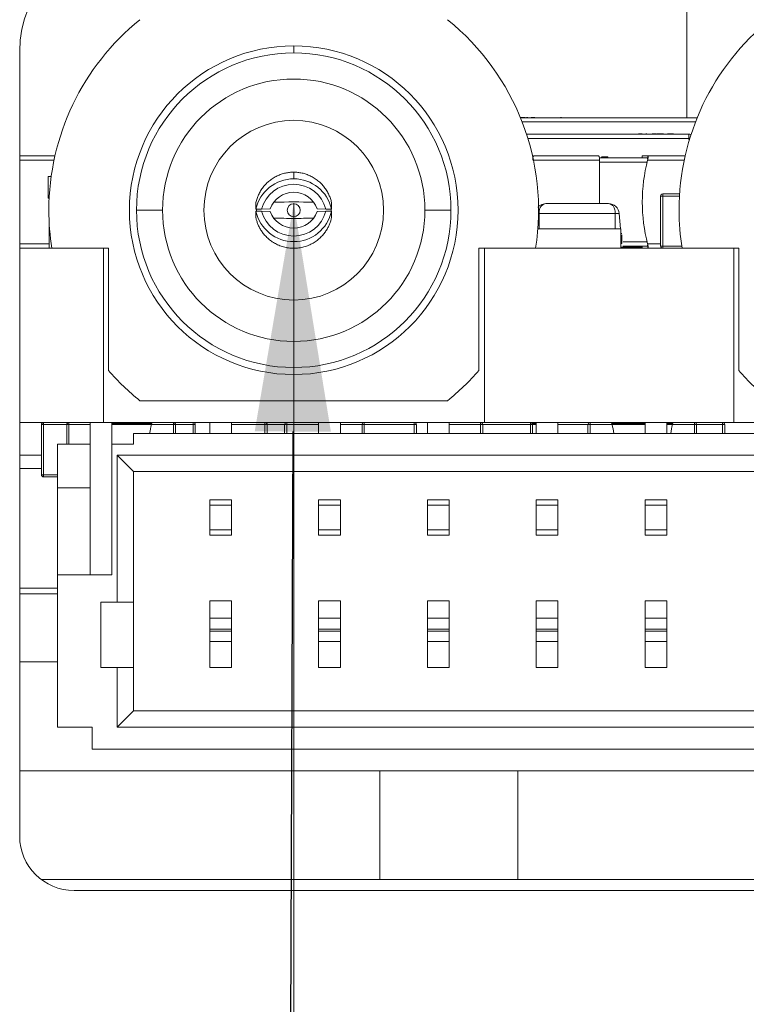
# Model space of a CAD drawing. Header units: millimetres. Extents: x 0 to 841, y 0 to 594.
# Tile 8 of 20: x 261 to 268, y 209 to 218. Entities that reach past the tile are written whole.
import ezdxf

# ---------------------------------------------------------------- set-up
doc = ezdxf.new("R2010")
doc.units = ezdxf.units.MM
doc.layers.get('0').update_dxf_attribs({"lineweight": 18})
for name, color, linetype, lineweight in [('BX三合', 7, 'Continuous', 18), ('BX三合一6', 7, 'Continuous', 18), ('COMPOUND-10.STEP', 7, 'Continuous', 18), ('COMPOUND-25.STEP', 7, 'Continuous', 18), ('COMPOUND-33.STEP', 7, 'Continuous', 18), ('COMPOUND-34.STEP', 7, 'Continuous', 18), ('COMPOUND-36.STEP', 7, 'Continuous', 18), ('COMPOUND-40.STEP', 7, 'Continuous', 18), ('COMPOUND-6.STEP.', 7, 'Continuous', 18), ('Default', 7, 'Continuous', 18), ('ID353', 7, 'Continuous', 18), ('SOLID-0.STEP.STE', 7, 'Continuous', 18), ('SOLID-13.STEP.ST', 7, 'Continuous', 18), ('SOLID-17.STEP.ST', 7, 'Continuous', 18), ('SOLID-3.STEP.STE', 7, 'Continuous', 18), ('SOLID-8.STEP.STE', 7, 'Continuous', 18), ('网', 7, 'Continuous', 18), ('网口板FS', 7, 'Continuous', 18)]:
    doc.layers.add(name, color=color, linetype=linetype, lineweight=lineweight)
doc.styles.add('SEACAD_Arial', font='txt', dxfattribs={"width": 0.7})
doc.dimstyles.new('国标', dxfattribs={"dimtxt": 3.5, "dimasz": 3.5, "dimexe": 1.75, "dimexo": 0, "dimgap": 0.875, "dimtad": 1, "dimdsep": 46, "dimtxsty": 'SEACAD_Arial', "dimblk": '_CAXARROW', "dimcen": 1.75, "dimdle": 7, "dimadec": 1, "dimazin": 0, "dimtfac": 0.5, "dimtdec": 3, "dimtmove": 0, "dimatfit": 3, "dimfxl": 1, "dimtolj": 1, "dimarcsym": 0})

# ---------------------------------------------------------------- blocks, each defined once
blk = doc.blocks.new('SE4')
at = {"layer": 'BX三合', "color": 7, "linetype": 'Continuous'}
for p, q in [((261.2395, 217.384), (261.2395, 210.174)), ((277.8095, 209.674), (261.7395, 209.674))]:
    blk.add_line(p, q, dxfattribs=at)
for centre, radius, start, end in [((262.2395, 217.384), 1, 90, 180), ((261.7395, 210.174), 0.5, 180, 270)]:
    blk.add_arc(centre, radius, start, end, dxfattribs=at)
at = {"layer": 'BX三合一6', "color": 7, "linetype": 'Continuous'}
for p, q in [((263.7577, 217.3689), (263.7577, 217.4336)), ((263.7577, 216.2127), (263.7577, 216.2732)), ((262.5525, 215.9239), (262.3127, 215.9239)), ((263.4103, 215.9935), (263.4103, 215.9336)), ((263.4103, 215.9336), (263.4626, 215.9336)), ((263.4103, 215.9143), (263.4103, 215.8543)), ((263.4626, 215.9143), (263.4103, 215.9143)), ((263.4626, 215.9336), (263.5422, 215.9367)), ((263.5422, 215.9112), (263.4626, 215.9143)), ((263.7577, 215.9239), (263.7577, 215.9834)), ((263.7577, 215.9239), (263.7577, 215.8644)), ((263.9732, 215.9367), (264.0528, 215.9336)), ((264.0528, 215.9143), (263.9732, 215.9112)), ((264.0528, 215.9336), (264.105, 215.9336)), ((264.105, 215.9143), (264.0528, 215.9143)), ((264.105, 215.9336), (264.105, 215.9935)), ((264.105, 215.8543), (264.105, 215.9143)), ((264.9629, 215.9239), (265.2027, 215.9239)), ((263.7577, 215.8481), (263.7577, 215.7589)), ((263.7577, 215.7589), (263.7577, 215.6859)), ((261.5351, 215.5739), (262.0559, 215.5739)), ((262.0559, 215.5739), (262.0559, 214.4521)), ((265.4595, 214.4521), (265.4595, 215.5739)), ((265.4595, 215.5739), (265.9803, 215.5739)), ((267.3263, 215.5739), (267.8471, 215.5739)), ((267.8471, 215.5739), (267.8471, 214.4521)), ((263.7577, 214.4789), (263.7577, 214.4142)), ((262.3435, 214.1739), (265.1719, 214.1739))]:
    blk.add_line(p, q, dxfattribs=at)
for centre, radius, start, end in [((263.7577, 215.9239), 2.25, 128.94244, 180), ((263.7577, 215.9239), 2.25, 351.05098, 51.05756), ((269.5489, 215.9239), 2.25, 128.94244, 180), ((263.7577, 215.9239), 1.5097, 90, 270), ((263.7577, 215.9239), 1.445, 90, 180), ((263.7577, 215.9239), 1.5097, 270, 90), ((263.7577, 215.9239), 1.445, 0, 90), ((263.7577, 215.9239), 1.2052, 0, 180), ((263.7577, 215.9239), 0.8255, 0, 180), ((263.7577, 209.5057), 6.4939, 88.4125, 91.57788), ((263.7577, 215.9239), 2.25, 180, 188.94902), ((263.7577, 215.9239), 1.445, 180, 270), ((263.7577, 215.9239), 1.2052, 180, 0), ((263.7577, 215.9239), 0.8255, 180, 0), ((263.7577, 215.9239), 0.3429, 178.3902, 180), ((263.7577, 215.9239), 0.3429, 180, 181.6098), ((263.7577, 215.9239), 0.0595, 90, 270), ((263.7577, 215.9239), 0.0595, 270, 90), ((263.7577, 215.9239), 1.445, 270, 0), ((263.7577, 215.9239), 0.3429, 358.3902, 1.6098), ((269.5489, 215.9239), 2.25, 180, 188.94902), ((263.8567, 227.7337), 11.886, 268.65414, 269.52281), ((263.6586, 227.7368), 11.8891, 270.47733, 271.34224), ((263.7577, 215.9239), 2.25, 220.85605, 231.05756), ((263.7577, 215.9239), 2.25, 308.94244, 319.14395), ((269.5489, 215.9239), 2.25, 220.85605, 231.05756)]:
    blk.add_arc(centre, radius, start, end, dxfattribs=at)
for centre, major_axis, start_param, end_param in [((263.7577, 215.8574), (-0.3556, 0), 4.712389, 6.067225), ((263.7577, 215.8574), (-0.3556, 0), 3.357553, 4.712389), ((263.7577, 215.8574), (0.3048, 0), 0.25268, 2.888912), ((263.7577, 215.8606), (-0.2286, 0), 4.712389, 5.943348), ((263.7577, 215.8606), (0.2286, 0), 0.339837, 1.570796), ((263.7577, 215.9904), (0.3556, 0), 3.357553, 6.067225), ((263.7577, 215.9904), (-0.3048, 0), 0.25268, 1.570796), ((263.7577, 215.9873), (-0.2286, 0), 0.339837, 1.570796), ((263.7577, 215.9904), (0.3048, 0), 4.712389, 6.030505), ((263.7577, 215.9873), (-0.2286, 0), 1.570796, 2.801756)]:
    blk.add_ellipse(centre, major_axis=major_axis, ratio=0.999161, start_param=start_param, end_param=end_param, dxfattribs=at)
for points, weights in [([(263.4103, 215.9935), (263.4477, 216.1639), (263.5834, 216.2732), (263.7577, 216.2732)], [1, 0.852795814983, 0.852795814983, 1]), ([(263.7577, 216.2732), (263.9319, 216.2732), (264.0677, 216.1639), (264.105, 215.9935)], [1, 0.852795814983, 0.852795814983, 1]), ([(264.105, 215.8543), (264.0008, 215.3789), (263.5145, 215.3789), (263.4103, 215.8543)], [1, 0.47619047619, 0.47619047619, 1])]:
    blk.add_rational_spline(points, weights, degree=3, dxfattribs=at)
at = {"layer": 'COMPOUND-10.STEP', "color": 7, "linetype": 'Continuous'}
for p, q in [((261.2395, 213.674), (261.4389, 213.674)), ((261.4389, 213.5501), (261.2395, 213.5501)), ((261.2395, 212.4502), (261.5851, 212.4502)), ((261.5851, 212.3981), (261.2395, 212.3981))]:
    blk.add_line(p, q, dxfattribs=at)
at = {"layer": 'COMPOUND-25.STEP', "color": 7, "linetype": 'Continuous'}
for p, q in [((261.5003, 216.0339), (261.5003, 216.2339)), ((261.5003, 216.2339), (261.5291, 216.2339)), ((261.5103, 216.0339), (261.5003, 216.0339)), ((261.5103, 216.0321), (261.5103, 216.0339)), ((261.5103, 215.5739), (261.5103, 215.8158))]:
    blk.add_line(p, q, dxfattribs=at)
at = {"layer": 'COMPOUND-33.STEP', "color": 7, "linetype": 'Continuous'}
for p, q in [((261.8861, 212.574), (261.8861, 213.974)), ((262.0095, 213.974), (262.0861, 213.974)), ((262.0861, 213.774), (262.0861, 213.974)), ((262.9861, 213.874), (262.9861, 213.974)), ((263.1861, 213.874), (263.1861, 213.974)), ((263.9861, 213.874), (263.9861, 213.974)), ((264.1861, 213.874), (264.1861, 213.974)), ((264.9861, 213.874), (264.9861, 213.974)), ((265.1861, 213.874), (265.1861, 213.974)), ((265.9861, 213.874), (265.9861, 213.974)), ((266.1861, 213.874), (266.1861, 213.974)), ((266.9861, 213.874), (266.9861, 213.974)), ((267.1861, 213.874), (267.1861, 213.974)), ((276.8861, 213.874), (262.2861, 213.874)), ((262.2861, 213.774), (262.2861, 213.874)), ((261.8861, 213.774), (261.5861, 213.774)), ((261.5861, 213.774), (261.5861, 213.374)), ((262.0861, 213.774), (262.0861, 212.574)), ((262.2861, 213.774), (262.0861, 213.774)), ((262.1361, 213.674), (277.0361, 213.674)), ((262.1361, 212.324), (262.1361, 213.674)), ((262.1361, 213.674), (262.2861, 213.524)), ((262.2861, 213.524), (262.2861, 212.324)), ((276.8861, 213.524), (262.2861, 213.524)), ((261.8861, 213.374), (261.5861, 213.374)), ((261.5861, 213.374), (261.5861, 212.574)), ((262.9861, 213.2641), (263.1861, 213.2641)), ((262.9861, 213.2141), (262.9861, 213.2641)), ((262.9861, 213.2141), (263.1861, 213.2141)), ((262.9861, 212.9883), (262.9861, 213.2141)), ((263.1861, 213.2141), (263.1861, 213.2641)), ((263.1861, 212.9883), (263.1861, 213.2141)), ((263.9861, 213.2641), (264.1861, 213.2641)), ((263.9861, 213.2141), (263.9861, 213.2641)), ((263.9861, 213.2141), (264.1861, 213.2141)), ((263.9861, 212.9883), (263.9861, 213.2141)), ((264.1861, 213.2141), (264.1861, 213.2641)), ((264.1861, 212.9883), (264.1861, 213.2141)), ((264.9861, 213.2641), (265.1861, 213.2641)), ((264.9861, 213.2141), (264.9861, 213.2641)), ((264.9861, 213.2141), (265.1861, 213.2141)), ((264.9861, 212.9883), (264.9861, 213.2141)), ((265.1861, 213.2141), (265.1861, 213.2641)), ((265.1861, 212.9883), (265.1861, 213.2141)), ((265.9861, 213.2641), (266.1861, 213.2641)), ((265.9861, 213.2141), (265.9861, 213.2641)), ((265.9861, 213.2141), (266.1861, 213.2141)), ((265.9861, 212.9883), (265.9861, 213.2141)), ((266.1861, 213.2141), (266.1861, 213.2641)), ((266.1861, 212.9883), (266.1861, 213.2141)), ((266.9861, 213.2641), (267.1861, 213.2641)), ((266.9861, 213.2141), (266.9861, 213.2641)), ((266.9861, 213.2141), (267.1861, 213.2141)), ((266.9861, 212.9883), (266.9861, 213.2141)), ((267.1861, 213.2141), (267.1861, 213.2641)), ((267.1861, 212.9883), (267.1861, 213.2141)), ((261.5851, 212.9642), (261.5861, 212.9642)), ((262.9861, 212.9883), (263.1861, 212.9883)), ((262.9861, 212.9383), (262.9861, 212.9883)), ((262.9861, 212.9383), (263.1861, 212.9383)), ((263.1861, 212.9383), (263.1861, 212.9883)), ((263.9861, 212.9883), (264.1861, 212.9883)), ((263.9861, 212.9383), (263.9861, 212.9883)), ((263.9861, 212.9383), (264.1861, 212.9383)), ((264.1861, 212.9383), (264.1861, 212.9883)), ((264.9861, 212.9883), (265.1861, 212.9883)), ((264.9861, 212.9383), (264.9861, 212.9883)), ((264.9861, 212.9383), (265.1861, 212.9383)), ((265.1861, 212.9383), (265.1861, 212.9883)), ((265.9861, 212.9883), (266.1861, 212.9883)), ((265.9861, 212.9383), (265.9861, 212.9883)), ((265.9861, 212.9383), (266.1861, 212.9383)), ((266.1861, 212.9383), (266.1861, 212.9883)), ((266.9861, 212.9883), (267.1861, 212.9883)), ((266.9861, 212.9383), (266.9861, 212.9883)), ((266.9861, 212.9383), (267.1861, 212.9383)), ((267.1861, 212.9383), (267.1861, 212.9883)), ((261.5851, 212.8658), (261.5861, 212.8658)), ((261.5851, 212.7964), (261.5861, 212.7964)), ((261.5851, 212.6388), (261.5861, 212.6388)), ((262.0861, 212.574), (261.5861, 212.574)), ((261.5861, 212.574), (261.5861, 211.174)), ((261.5851, 212.474), (261.5861, 212.474)), ((261.5851, 212.4046), (261.5861, 212.4046)), ((261.5851, 212.3438), (261.5861, 212.3438)), ((261.9861, 211.724), (261.9861, 212.324)), ((261.9861, 212.324), (262.1361, 212.324)), ((262.2861, 212.324), (262.1361, 212.324)), ((262.2861, 212.324), (262.2861, 211.724)), ((262.9861, 212.336), (263.1861, 212.336)), ((262.9861, 212.175), (262.9861, 212.336)), ((263.1861, 212.175), (263.1861, 212.336)), ((263.9861, 212.336), (264.1861, 212.336)), ((263.9861, 212.175), (263.9861, 212.336)), ((264.1861, 212.175), (264.1861, 212.336)), ((264.9861, 212.336), (265.1861, 212.336)), ((264.9861, 212.175), (264.9861, 212.336)), ((265.1861, 212.175), (265.1861, 212.336)), ((265.9861, 212.336), (266.1861, 212.336)), ((265.9861, 212.175), (265.9861, 212.336)), ((266.1861, 212.175), (266.1861, 212.336)), ((266.9861, 212.336), (267.1861, 212.336)), ((266.9861, 212.175), (266.9861, 212.336)), ((267.1861, 212.175), (267.1861, 212.336)), ((261.5851, 212.2874), (261.5861, 212.2874)), ((262.9861, 212.175), (263.1861, 212.175)), ((262.9861, 212.0754), (262.9861, 212.175)), ((263.1861, 212.0754), (263.1861, 212.175)), ((263.9861, 212.175), (264.1861, 212.175)), ((263.9861, 212.0754), (263.9861, 212.175)), ((264.1861, 212.0754), (264.1861, 212.175)), ((264.9861, 212.175), (265.1861, 212.175)), ((264.9861, 212.0754), (264.9861, 212.175)), ((265.1861, 212.0754), (265.1861, 212.175)), ((265.9861, 212.175), (266.1861, 212.175)), ((265.9861, 212.0754), (265.9861, 212.175)), ((266.1861, 212.0754), (266.1861, 212.175)), ((266.9861, 212.175), (267.1861, 212.175)), ((266.9861, 212.0754), (266.9861, 212.175)), ((267.1861, 212.0754), (267.1861, 212.175)), ((262.9861, 212.0754), (263.1861, 212.0754)), ((262.9861, 212.0573), (262.9861, 212.0754)), ((262.9861, 212.0573), (263.1861, 212.0573)), ((262.9861, 211.9631), (262.9861, 212.0573)), ((263.1861, 212.0573), (263.1861, 212.0754)), ((263.1861, 211.9631), (263.1861, 212.0573)), ((263.9861, 212.0754), (264.1861, 212.0754)), ((263.9861, 212.0573), (263.9861, 212.0754)), ((263.9861, 212.0573), (264.1861, 212.0573)), ((263.9861, 211.9631), (263.9861, 212.0573)), ((264.1861, 212.0573), (264.1861, 212.0754)), ((264.1861, 211.9631), (264.1861, 212.0573)), ((264.9861, 212.0754), (265.1861, 212.0754)), ((264.9861, 212.0573), (264.9861, 212.0754)), ((264.9861, 212.0573), (265.1861, 212.0573)), ((264.9861, 211.9631), (264.9861, 212.0573)), ((265.1861, 212.0573), (265.1861, 212.0754)), ((265.1861, 211.9631), (265.1861, 212.0573)), ((265.9861, 212.0754), (266.1861, 212.0754)), ((265.9861, 212.0573), (265.9861, 212.0754)), ((265.9861, 212.0573), (266.1861, 212.0573)), ((265.9861, 211.9631), (265.9861, 212.0573)), ((266.1861, 212.0573), (266.1861, 212.0754)), ((266.1861, 211.9631), (266.1861, 212.0573)), ((266.9861, 212.0754), (267.1861, 212.0754)), ((266.9861, 212.0573), (266.9861, 212.0754)), ((266.9861, 212.0573), (267.1861, 212.0573)), ((266.9861, 211.9631), (266.9861, 212.0573)), ((267.1861, 212.0573), (267.1861, 212.0754)), ((267.1861, 211.9631), (267.1861, 212.0573)), ((262.9861, 211.9631), (263.1861, 211.9631)), ((262.9861, 211.724), (262.9861, 211.9631)), ((263.1861, 211.724), (263.1861, 211.9631)), ((263.9861, 211.9631), (264.1861, 211.9631)), ((263.9861, 211.724), (263.9861, 211.9631)), ((264.1861, 211.724), (264.1861, 211.9631)), ((264.9861, 211.9631), (265.1861, 211.9631)), ((264.9861, 211.724), (264.9861, 211.9631)), ((265.1861, 211.724), (265.1861, 211.9631)), ((265.9861, 211.9631), (266.1861, 211.9631)), ((265.9861, 211.724), (265.9861, 211.9631)), ((266.1861, 211.724), (266.1861, 211.9631)), ((266.9861, 211.9631), (267.1861, 211.9631)), ((266.9861, 211.724), (266.9861, 211.9631)), ((267.1861, 211.724), (267.1861, 211.9631)), ((262.1361, 211.724), (261.9861, 211.724)), ((262.1361, 211.174), (262.1361, 211.724)), ((262.1361, 211.724), (262.2861, 211.724)), ((262.2861, 211.724), (262.2861, 211.324)), ((262.9861, 211.724), (263.1861, 211.724)), ((263.9861, 211.724), (264.1861, 211.724)), ((264.9861, 211.724), (265.1861, 211.724)), ((265.9861, 211.724), (266.1861, 211.724)), ((266.9861, 211.724), (267.1861, 211.724)), ((262.2861, 211.324), (262.1361, 211.174)), ((262.2861, 211.324), (276.8861, 211.324)), ((261.5861, 211.174), (261.9061, 211.174)), ((261.9061, 211.174), (261.9061, 210.974)), ((277.0361, 211.174), (262.1361, 211.174)), ((261.9061, 210.974), (277.2661, 210.974))]:
    blk.add_line(p, q, dxfattribs=at)
at = {"layer": 'COMPOUND-34.STEP', "color": 7, "linetype": 'Continuous'}
for p, q in [((265.8408, 216.7743), (265.841, 216.7743)), ((265.841, 216.7743), (265.8501, 216.7743)), ((265.841, 216.7743), (265.841, 216.7737)), ((265.8412, 216.7734), (267.4654, 216.7734)), ((265.8501, 216.7743), (265.8501, 216.7734)), ((265.8501, 216.7743), (265.8521, 216.7743)), ((265.8521, 216.7743), (265.8521, 216.7734)), ((265.8521, 216.7743), (265.8534, 216.7743)), ((265.8534, 216.7743), (265.8534, 216.7734)), ((265.8534, 216.7743), (265.8836, 216.7743)), ((267.4505, 216.7358), (265.8561, 216.7358)), ((265.8836, 216.7743), (265.8836, 216.7734)), ((265.8857, 216.7743), (265.8857, 216.7734)), ((265.8904, 216.7743), (265.8904, 216.7734)), ((265.8904, 216.7743), (265.8904, 216.7734)), ((265.8953, 216.7743), (265.8953, 216.7734)), ((265.8953, 216.7743), (265.9092, 216.7743)), ((265.9092, 216.7743), (265.9092, 216.7734)), ((265.9308, 216.7743), (265.9308, 216.7734)), ((265.9392, 216.7743), (265.9392, 216.7734)), ((265.941, 216.7743), (265.941, 216.7734)), ((265.941, 216.7743), (265.9416, 216.7743)), ((265.9416, 216.7743), (265.9416, 216.7734)), ((265.9416, 216.7743), (265.9649, 216.7743)), ((265.9649, 216.7743), (265.9649, 216.7734)), ((265.9649, 216.7743), (265.9725, 216.7743)), ((265.9725, 216.7743), (265.9725, 216.7734)), ((266.0205, 216.7743), (266.0205, 216.7734)), ((266.0205, 216.7743), (266.0205, 216.7734)), ((266.0617, 216.7743), (266.0617, 216.7734)), ((266.0842, 216.7743), (266.0842, 216.7734)), ((266.1409, 216.7743), (266.1409, 216.7734)), ((266.1909, 216.7743), (266.1909, 216.7734)), ((266.2092, 216.7743), (266.2188, 216.7743)), ((266.2092, 216.7743), (266.2092, 216.7734)), ((266.2188, 216.7743), (266.2188, 216.7734)), ((266.2667, 216.7743), (266.2667, 216.7734)), ((266.2862, 216.7734), (266.2862, 216.7743)), ((266.8079, 215.584), (266.7625, 215.584))]:
    blk.add_line(p, q, dxfattribs=at)
at = {"layer": 'COMPOUND-36.STEP', "color": 7, "linetype": 'Continuous'}
for p, q in [((265.8962, 216.6234), (267.387, 216.6234)), ((267.387, 216.5832), (265.9089, 216.5832)), ((266.5995, 216.6244), (266.5995, 216.6234)), ((266.5995, 216.6244), (266.5995, 216.6234)), ((266.6177, 216.6244), (266.6177, 216.6234)), ((266.9263, 216.6244), (266.9263, 216.6234)), ((266.9263, 216.6244), (266.9591, 216.6244)), ((266.9591, 216.6244), (266.9591, 216.6234)), ((266.961, 216.6244), (266.961, 216.6234)), ((266.9803, 216.6234), (266.9803, 216.6244)), ((266.9936, 216.6244), (266.9938, 216.6244)), ((266.9936, 216.6244), (266.9936, 216.6234)), ((266.9936, 216.6234), (266.9938, 216.6234)), ((266.9938, 216.6244), (267.0015, 216.6244)), ((266.9938, 216.6244), (266.9938, 216.6234)), ((267.0015, 216.6244), (267.0015, 216.6234)), ((267.0413, 216.6234), (267.0413, 216.6244)), ((267.0452, 216.6244), (267.0452, 216.6234)), ((267.0452, 216.6244), (267.0462, 216.6244)), ((267.0468, 216.6244), (267.0468, 216.6234)), ((267.0524, 216.6244), (267.0623, 216.6244)), ((267.0632, 216.6244), (267.0673, 216.6244)), ((267.0632, 216.6244), (267.0632, 216.6234)), ((267.0673, 216.6244), (267.0871, 216.6244)), ((267.0871, 216.6244), (267.0871, 216.6234)), ((267.0953, 216.6244), (267.0953, 216.6234)), ((267.0953, 216.6244), (267.1281, 216.6244)), ((267.1281, 216.6244), (267.1281, 216.6234)), ((267.1281, 216.6244), (267.1309, 216.6244)), ((267.1309, 216.6244), (267.1397, 216.6244)), ((267.1309, 216.6244), (267.1309, 216.6234)), ((267.1397, 216.6244), (267.1565, 216.6244)), ((267.1397, 216.6244), (267.1397, 216.6234)), ((267.1893, 216.6234), (267.1893, 216.6244)), ((267.1927, 216.6244), (267.2014, 216.6244)), ((267.1927, 216.6244), (267.1927, 216.6234)), ((267.2014, 216.6244), (267.2073, 216.6244)), ((267.2014, 216.6244), (267.2014, 216.6234)), ((267.2073, 216.6244), (267.2327, 216.6244)), ((267.2073, 216.6244), (267.2073, 216.6234)), ((267.2327, 216.6244), (267.2389, 216.6244)), ((267.2327, 216.6244), (267.2327, 216.6234)), ((267.2389, 216.6244), (267.2476, 216.6244)), ((267.2389, 216.6244), (267.2389, 216.6234)), ((267.2476, 216.6244), (267.2476, 216.6234)), ((267.387, 216.5832), (267.387, 216.6234)), ((267.3913, 216.562), (267.387, 216.5832)), ((266.8079, 215.5839), (266.8079, 215.5939)), ((266.8179, 215.5939), (266.8179, 215.5832)), ((266.8179, 215.5832), (266.961, 215.5832)), ((266.8179, 215.5739), (266.8179, 215.5832))]:
    blk.add_line(p, q, dxfattribs=at)
for centre, radius, start, end in [((267.387, 216.5734), 0.05, 64.22974, 90), ((266.8179, 215.5839), 0.01, 180.00005, 270)]:
    blk.add_arc(centre, radius, start, end, dxfattribs=at)
for centre, major_axis, ratio, start_param, end_param in [((267.387, 216.5734), (-0.049, -0.0098), 0.19245, 4.44342, 4.673918), ((266.8179, 215.5839), (0.01, 0), 0.069756, 3.135992, 4.712389)]:
    blk.add_ellipse(centre, major_axis=major_axis, ratio=ratio, start_param=start_param, end_param=end_param, dxfattribs=at)
at = {"layer": 'COMPOUND-40.STEP', "color": 7, "linetype": 'Continuous'}
for p, q in [((261.5351, 215.5739), (261.2395, 215.5739)), ((262.0095, 215.5739), (262.0095, 213.974)), ((265.5095, 213.974), (265.5095, 215.5739)), ((267.3263, 215.5739), (265.9803, 215.5739)), ((267.8007, 215.5739), (267.8007, 213.974)), ((262.0095, 213.974), (261.2395, 213.974)), ((262.0861, 213.974), (265.5095, 213.974)), ((267.8007, 213.974), (265.5095, 213.974)), ((267.8007, 213.974), (271.3007, 213.974))]:
    blk.add_line(p, q, dxfattribs=at)
at = {"layer": 'COMPOUND-6.STEP.', "color": 7, "linetype": 'Continuous'}
for p, q in [((266.0751, 215.9839), (266.6499, 215.9839)), ((266.0125, 215.8927), (266.0125, 215.7539)), ((266.7125, 215.8927), (266.0125, 215.8927)), ((266.7125, 215.8927), (266.7125, 215.7539)), ((266.7495, 215.8927), (266.7616, 215.7539)), ((266.7625, 215.7539), (266.0013, 215.7539)), ((266.7625, 215.5739), (266.7625, 215.7539)), ((266.7725, 215.7112), (266.7625, 215.7112)), ((266.7725, 215.6643), (266.7625, 215.6643)), ((266.7725, 215.6973), (266.7725, 215.6643)), ((266.7725, 215.6643), (266.7725, 215.6328)), ((266.7725, 215.6328), (266.7625, 215.6328)), ((266.7625, 215.6189), (266.7725, 215.6189)), ((266.7725, 215.6328), (266.7725, 215.6189))]:
    blk.add_line(p, q, dxfattribs=at)
blk.add_arc((266.6499, 215.8839), 0.1, 5, 90, dxfattribs=at)
for points, knots in [([(266.0004, 215.9504), (266.0012, 215.9512), (266.009, 215.9598), (266.0316, 215.9776), (266.0581, 215.9815), (266.0751, 215.9839)], [0, 0, 0, 0, 0.00322731, 0.03220038, 0.08400865, 0.08400865, 0.08400865, 0.08400865]), ([(266.0751, 215.9839), (266.0689, 215.9832), (266.0577, 215.9818), (266.0433, 215.9726), (266.0329, 215.9628), (266.0224, 215.9493), (266.0142, 215.9272), (266.0131, 215.9044), (266.0125, 215.8927)], [0, 0, 0, 0, 0.0253941, 0.0457277, 0.0610013, 0.0712331, 0.0962004, 0.1229734, 0.1229734, 0.1229734, 0.1229734]), ([(266.7125, 215.8927), (266.7122, 215.9006), (266.7117, 215.9162), (266.7072, 215.9368), (266.6986, 215.9565), (266.6782, 215.9776), (266.6609, 215.9815), (266.6499, 215.9839)], [0, 0, 0, 0, 0.0181428, 0.0353065, 0.0518261, 0.0772221, 0.1226341, 0.1226341, 0.1226341, 0.1226341]), ([(266.7495, 215.8927), (266.7484, 215.8931), (266.7464, 215.894), (266.7317, 215.894), (266.7189, 215.8931), (266.7125, 215.8927)], [0, 0, 0, 0, 0.01240431, 0.02477076, 0.03717507, 0.03717507, 0.03717507, 0.03717507])]:
    blk.add_open_spline(points, degree=3, knots=knots, dxfattribs=at)
at = {"layer": 'ID353', "color": 7, "linetype": 'Continuous'}
for p, q in [((264.5495, 210.774), (264.5495, 209.774)), ((278.1095, 209.774), (261.4395, 209.774))]:
    blk.add_line(p, q, dxfattribs=at)
at = {"layer": 'SOLID-0.STEP.STE', "color": 7, "linetype": 'Continuous'}
for p, q in [((267.1285, 215.5939), (267.1285, 216.0539)), ((267.1485, 216.0539), (267.1285, 216.0539)), ((267.1485, 216.0739), (267.3039, 216.0739)), ((267.1485, 216.0539), (267.1485, 216.0739)), ((267.3027, 216.0539), (267.1485, 216.0539)), ((267.1485, 216.0539), (267.1485, 215.5939)), ((267.1285, 215.5939), (267.1485, 215.5939)), ((267.1485, 215.5939), (267.3232, 215.5939)), ((267.1485, 215.5739), (267.1485, 215.5939)), ((261.6725, 213.774), (261.6725, 213.954)), ((261.6925, 213.954), (261.6725, 213.954)), ((261.6925, 213.954), (261.6925, 213.974)), ((261.8861, 213.954), (261.6925, 213.954)), ((261.6925, 213.954), (261.6925, 213.774)), ((262.0861, 213.964), (262.4493, 213.964)), ((262.4493, 213.954), (262.0861, 213.954)), ((262.2237, 213.974), (262.2237, 213.964)), ((262.3733, 213.974), (262.3733, 213.964)), ((262.4225, 213.974), (262.4225, 213.964)), ((262.4517, 213.964), (262.4493, 213.954)), ((262.6525, 213.954), (262.4493, 213.954)), ((262.4517, 213.9713), (262.4536, 213.9713)), ((262.4517, 213.964), (262.4517, 213.9713)), ((262.4528, 213.9681), (262.4517, 213.964)), ((262.4536, 213.964), (262.4517, 213.964)), ((262.4536, 213.9713), (262.4528, 213.9681)), ((262.6525, 213.974), (262.6525, 213.954)), ((262.6525, 213.874), (262.6525, 213.954)), ((262.6525, 213.954), (262.6725, 213.954)), ((262.8333, 213.954), (262.6725, 213.954)), ((262.6725, 213.954), (262.6725, 213.874)), ((262.8333, 213.974), (262.8333, 213.954)), ((262.8333, 213.874), (262.8333, 213.954)), ((262.8533, 213.954), (262.8333, 213.954)), ((262.8533, 213.954), (262.8533, 213.874)), ((263.4937, 213.954), (263.1861, 213.954)), ((263.4937, 213.974), (263.4937, 213.954)), ((263.4937, 213.874), (263.4937, 213.954)), ((263.5137, 213.954), (263.4937, 213.954)), ((263.5137, 213.954), (263.5137, 213.874)), ((263.6741, 213.874), (263.6741, 213.954)), ((263.6741, 213.954), (263.6941, 213.954)), ((263.6941, 213.974), (263.6941, 213.954)), ((263.9861, 213.954), (263.6941, 213.954)), ((263.6941, 213.954), (263.6941, 213.874)), ((264.3853, 213.874), (264.3853, 213.954)), ((264.3853, 213.954), (264.4053, 213.954)), ((264.4053, 213.974), (264.4053, 213.954)), ((264.8653, 213.954), (264.4053, 213.954)), ((264.4053, 213.954), (264.4053, 213.874)), ((264.8653, 213.974), (264.8653, 213.954)), ((264.8653, 213.874), (264.8653, 213.954)), ((264.8853, 213.954), (264.8653, 213.954)), ((264.8853, 213.954), (264.8853, 213.874)), ((265.4749, 213.954), (265.1861, 213.954)), ((265.4749, 213.974), (265.4749, 213.954)), ((265.4749, 213.874), (265.4749, 213.954)), ((265.4949, 213.954), (265.4749, 213.954)), ((265.4949, 213.954), (265.4949, 213.874)), ((265.9601, 213.964), (265.9601, 213.974)), ((266.4603, 213.954), (266.1861, 213.954)), ((266.4603, 213.874), (266.4603, 213.954)), ((266.4803, 213.954), (266.4603, 213.954)), ((266.4803, 213.954), (266.4803, 213.974)), ((266.6835, 213.954), (266.4803, 213.954)), ((266.4803, 213.954), (266.4803, 213.874)), ((266.6792, 213.9713), (266.68, 213.9681)), ((266.6792, 213.9713), (266.681, 213.9713)), ((266.681, 213.964), (266.6792, 213.964)), ((266.681, 213.964), (266.68, 213.9681)), ((266.681, 213.964), (266.681, 213.9713)), ((266.681, 213.964), (266.6835, 213.954)), ((266.6835, 213.964), (266.9861, 213.964)), ((266.9861, 213.954), (266.6835, 213.954)), ((266.7103, 213.964), (266.7103, 213.974)), ((267.1861, 213.964), (267.2371, 213.964)), ((267.2371, 213.954), (267.1861, 213.954)), ((267.2103, 213.974), (267.2103, 213.964)), ((267.2395, 213.964), (267.2371, 213.954)), ((267.4403, 213.954), (267.2371, 213.954)), ((267.2395, 213.9713), (267.2413, 213.9713)), ((267.2395, 213.964), (267.2395, 213.9713)), ((267.2405, 213.9681), (267.2395, 213.964)), ((267.2413, 213.964), (267.2395, 213.964)), ((267.2413, 213.9713), (267.2405, 213.9681)), ((267.4403, 213.974), (267.4403, 213.954)), ((267.4403, 213.874), (267.4403, 213.954)), ((267.4403, 213.954), (267.4603, 213.954)), ((267.4603, 213.954), (267.4603, 213.874))]:
    blk.add_line(p, q, dxfattribs=at)
for centre, radius, start, end in [((267.1485, 216.0539), 0.02, 90, 180), ((267.1485, 216.0539), 0.02, 119.99999, 135.00001), ((267.1485, 215.5939), 0.02, 180, 270), ((267.1486, 215.594), 0.0201, 210.02725, 224.97275), ((261.6925, 213.954), 0.02, 90, 180), ((262.2237, 213.954), 0.02, 30, 90), ((262.2236, 213.9539), 0.0201, 30.02725, 44.97275), ((262.3733, 213.954), 0.02, 90, 150), ((262.3733, 213.954), 0.02, 120, 135), ((263.4225, 213.724), 1, 166.70293, 171.37307), ((262.4114, 213.9579), 0.0426, 8.17129, 13.84424), ((262.6525, 213.954), 0.02, 0, 90), ((262.8333, 213.954), 0.02, 0, 90), ((262.8332, 213.9539), 0.0201, 30.02725, 44.97275), ((263.4937, 213.954), 0.02, 0, 90), ((263.4936, 213.9539), 0.0201, 30.02725, 44.97275), ((263.6941, 213.954), 0.02, 90, 180), ((263.6941, 213.954), 0.02, 120, 135), ((264.4053, 213.954), 0.02, 90, 180), ((264.4053, 213.954), 0.02, 120, 135), ((264.8653, 213.954), 0.02, 0, 90), ((264.8652, 213.9539), 0.0201, 30.02725, 44.97275), ((265.4749, 213.954), 0.02, 0, 90), ((265.4748, 213.9539), 0.0201, 30.02725, 44.97275), ((266.4803, 213.954), 0.02, 90, 180), ((266.7214, 213.9579), 0.0426, 166.15576, 171.82871), ((265.7103, 213.724), 1, 8.62693, 13.29707), ((268.2103, 213.724), 1, 166.70293, 171.37307), ((267.1991, 213.9579), 0.0426, 8.17129, 13.84424), ((267.4403, 213.954), 0.02, 0, 90)]:
    blk.add_arc(centre, radius, start, end, dxfattribs=at)
at = {"layer": 'SOLID-13.STEP.ST', "color": 7, "linetype": 'Continuous'}
for p, q in [((265.9494, 213.964), (265.9861, 213.964)), ((265.9861, 213.954), (265.9521, 213.954))]:
    blk.add_line(p, q, dxfattribs=at)
at = {"layer": 'SOLID-17.STEP.ST', "color": 7, "linetype": 'Continuous'}
for p, q in [((261.2395, 216.424), (261.564, 216.424)), ((261.5552, 216.384), (261.2395, 216.384)), ((266.5678, 216.384), (265.9601, 216.384)), ((265.9647, 216.424), (266.5571, 216.424)), ((266.5664, 216.404), (267.0062, 216.404)), ((266.5678, 215.9839), (266.5678, 216.384)), ((267.0048, 216.364), (266.5678, 216.364)), ((266.5847, 216.404), (266.5847, 216.414)), ((266.5881, 216.414), (266.5968, 216.414)), ((266.5881, 216.414), (266.5881, 216.404)), ((266.5968, 216.414), (266.6027, 216.414)), ((266.5968, 216.414), (266.5968, 216.404)), ((266.6027, 216.414), (266.6281, 216.414)), ((266.6027, 216.414), (266.6027, 216.404)), ((266.6281, 216.414), (266.6343, 216.414)), ((266.6281, 216.414), (266.6281, 216.404)), ((266.6343, 216.414), (266.6431, 216.414)), ((266.6343, 216.414), (266.6343, 216.404)), ((266.6431, 216.414), (266.6431, 216.404)), ((267.0094, 216.424), (266.961, 216.424)), ((266.961, 216.424), (266.961, 216.404)), ((267.0094, 216.424), (267.3552, 216.424)), ((267.0151, 216.404), (267.0098, 216.384)), ((267.3464, 216.384), (267.0098, 216.384)), ((267.0126, 216.3949), (267.0126, 216.4187)), ((267.0126, 216.4187), (267.0151, 216.4187)), ((267.0151, 216.4187), (267.0151, 216.404)), ((261.2395, 215.6139), (261.5103, 215.6139)), ((267.0062, 215.5939), (266.7829, 215.5939)), ((266.784, 215.6339), (267.0048, 215.6339)), ((266.961, 215.5939), (266.961, 215.5739)), ((267.0098, 215.6139), (267.1285, 215.6139)), ((267.0098, 215.6139), (267.0151, 215.5939)), ((267.0126, 215.603), (267.0126, 215.5793)), ((267.0151, 215.5793), (267.0126, 215.5793)), ((267.0151, 215.5939), (267.0151, 215.5793))]:
    blk.add_line(p, q, dxfattribs=at)
blk.add_arc((268.505, 215.999), 1.544, 165.55919, 194.44081, dxfattribs=at)
for points, knots in [([(265.9647, 216.424), (265.9627, 216.4235), (265.9595, 216.4224), (265.9564, 216.4132), (265.9544, 216.3999), (265.9541, 216.3893), (265.954, 216.384)], [0, 0, 0, 0, 0.01111618, 0.02205476, 0.0328842, 0.04367502, 0.04367502, 0.04367502, 0.04367502]), ([(266.5678, 216.384), (266.5676, 216.3893), (266.5674, 216.3999), (266.5654, 216.4132), (266.5622, 216.4224), (266.5591, 216.4235), (266.5571, 216.424)], [0, 0, 0, 0, 0.01079096, 0.02162022, 0.03255828, 0.04367359, 0.04367359, 0.04367359, 0.04367359]), ([(267.0062, 216.404), (267.0069, 216.404), (267.0076, 216.4033), (267.0083, 216.4017), (267.009, 216.4002), (267.0096, 216.3979), (267.0102, 216.3951), (267.0105, 216.3934), (267.0109, 216.3914), (267.0111, 216.3893)], [0, 0, 0, 0, 0.00614909, 0.00614909, 0.00614909, 0.01229993, 0.01229993, 0.01229993, 0.01596489, 0.01596489, 0.01596489, 0.01596489]), ([(267.0111, 215.6086), (267.0107, 215.6054), (267.0102, 215.6025), (267.0096, 215.6003), (267.009, 215.5979), (267.0083, 215.5961), (267.0077, 215.595), (267.0072, 215.5943), (267.0067, 215.5939), (267.0062, 215.5939)], [0, 0, 0, 0, 0.00569478, 0.00569478, 0.00569478, 0.01178076, 0.01178076, 0.01178076, 0.01598685, 0.01598685, 0.01598685, 0.01598685])]:
    blk.add_open_spline(points, degree=3, knots=knots, dxfattribs=at)
at = {"layer": 'SOLID-3.STEP.STE', "color": 7, "linetype": 'Continuous'}
for p, q in [((261.4389, 213.494), (261.4389, 213.954)), ((261.4389, 213.954), (261.4589, 213.954)), ((261.4589, 213.974), (261.4589, 213.954)), ((261.6725, 213.954), (261.4589, 213.954)), ((261.4589, 213.954), (261.4589, 213.494)), ((265.9321, 213.954), (265.4949, 213.954)), ((265.9321, 213.974), (265.9321, 213.954)), ((265.9321, 213.874), (265.9321, 213.954)), ((265.9521, 213.954), (265.9321, 213.954)), ((265.9521, 213.954), (265.9521, 213.874)), ((267.6983, 213.954), (267.4603, 213.954)), ((267.6983, 213.974), (267.6983, 213.954)), ((267.6983, 213.874), (267.6983, 213.954)), ((267.7183, 213.954), (267.6983, 213.954)), ((267.7183, 213.954), (267.7183, 213.874)), ((261.4589, 213.494), (261.4389, 213.494)), ((261.4589, 213.494), (261.5861, 213.494)), ((261.4589, 213.494), (261.4589, 213.474)), ((261.5861, 213.474), (261.4589, 213.474))]:
    blk.add_line(p, q, dxfattribs=at)
for centre, radius, start, end in [((261.4589, 213.954), 0.02, 90, 180), ((261.4589, 213.954), 0.02, 120, 135), ((265.9321, 213.954), 0.02, 0, 90), ((265.932, 213.9539), 0.0201, 30.02725, 44.97275), ((267.6983, 213.954), 0.02, 0, 90), ((267.6982, 213.9539), 0.0201, 30.02725, 44.97275), ((261.4589, 213.494), 0.02, 180, 270), ((261.4589, 213.494), 0.0201, 210.02725, 224.97275)]:
    blk.add_arc(centre, radius, start, end, dxfattribs=at)
at = {"layer": 'SOLID-8.STEP.STE', "color": 7, "linetype": 'Continuous'}
for p, q in [((263.6741, 213.954), (263.5137, 213.954)), ((264.3853, 213.954), (264.1861, 213.954))]:
    blk.add_line(p, q, dxfattribs=at)
at = {"layer": '网', "color": 7, "linetype": 'Continuous'}
blk.add_line((267.3685, 216.7734), (267.3685, 218.384), dxfattribs=at)
at = {"layer": '网口板FS', "color": 7, "linetype": 'Continuous'}
for p, q in [((261.2395, 211.774), (261.5861, 211.774)), ((261.2395, 210.774), (276.6497, 210.774)), ((265.8165, 209.774), (265.8165, 210.774)), ((265.8165, 209.774), (265.8165, 210.774))]:
    blk.add_line(p, q, dxfattribs=at)
blk = doc.blocks.new('*X34')
at = {"layer": 'Default', "linetype": 'Continuous'}
for points in [[(265.5077, 202.0729), (265.5077, 202.6562), (263.7577, 202.3646)], [(267.7989, 202.0729), (269.5489, 202.3646), (267.7989, 202.6562)]]:
    blk.add_hatch(color=7, dxfattribs=at).paths.add_polyline_path(points, flags=0)
at = {"layer": 'Default', "color": 7, "linetype": 'Continuous'}
for p, q in [((263.7577, 215.9873), (263.7577, 201.4896)), ((269.5489, 215.9239), (269.5489, 201.4896)), ((263.7577, 202.3646), (269.5489, 202.3646))]:
    blk.add_line(p, q, dxfattribs=at)
at = {"layer": 'Default', "color": 7, "linetype": 'Continuous', "insert": (264.6916, 204.5521), "char_height": 1.75, "width": 9.094131, "attachment_point": 1, "style": 'SEACAD_Arial'}
blk.add_mtext('{\\W1;5.79}', dxfattribs=at)
blk = doc.blocks.new('_CAXARROW')
blk.add_hatch(color=0).paths.add_polyline_path([(0, 0), (-1, 0.125), (-1, -0.125)], flags=0)

msp = doc.modelspace()

# ---------------------------------------------------------------- hatches: boundary and pattern name
at = {"layer": 'Default', "linetype": 'Continuous'}
msp.add_hatch(color=7, dxfattribs=at).paths.add_polyline_path([(263.3991, 213.8919), (263.7577, 215.9904), (264.0991, 213.889)], flags=0)

# ---------------------------------------------------------------- linework, layer by layer
at = {"layer": 'Default', "color": 7, "linetype": 'ByBlock', "lineweight": -2}
msp.add_line((263.7491, 213.8905), (263.6809, 197.2665), dxfattribs=at)

# ---------------------------------------------------------------- block references
at = {"layer": 'Default'}
msp.add_blockref('SE4', (0, 0), dxfattribs=at)

# ---------------------------------------------------------------- dimensions: what is measured, and where the dimension line sits
at = {"layer": 'Default', "color": 7, "linetype": 'Continuous'}
dim = msp.add_linear_dim(base=(269.5489, 202.3646), p1=(263.7577, 215.9873), p2=(269.5489, 215.9239), dimstyle='国标', override={"dimtxt": 1.75, "dimasz": 1.75, "dimexe": 0.875, "dimgap": 0.4375, "dimsah": 1, "dimdle": 3.5}, dxfattribs=at)
dim.commit()
dim.dimension.update_dxf_attribs({"geometry": '*X34', "text_midpoint": (267.0884, 202.3646), "dimtype": 160})

doc.saveas('drawing.dxf')
